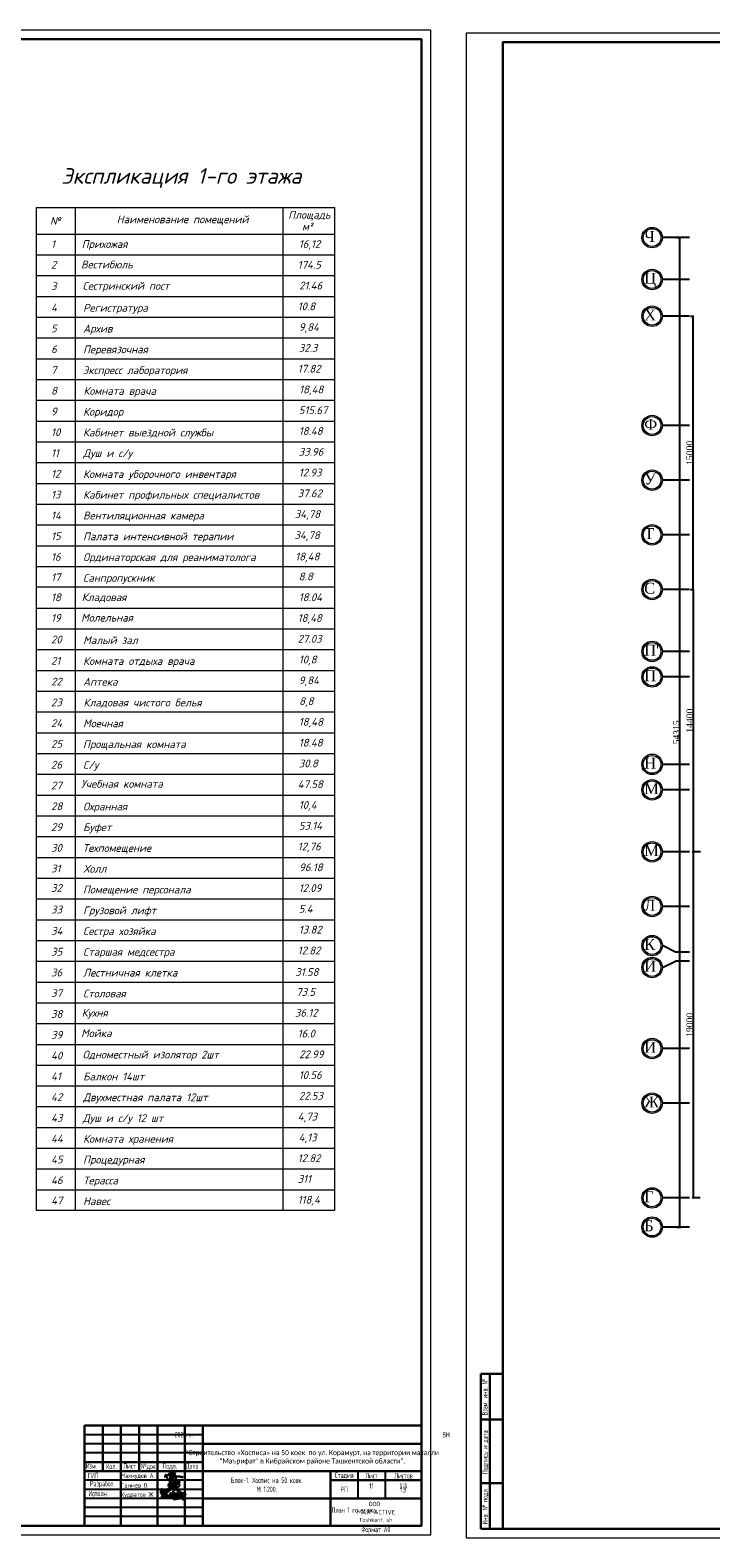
# Model space of a CAD drawing. Header units: millimetres. Extents: x 42471 to 951304, y -405702 to -322821.
# Tile 13 of 37: x 218951 to 256296, y -405585 to -322821. Entities that reach past the tile are written whole.
import ezdxf
from ezdxf.enums import TextEntityAlignment as Align

# ---------------------------------------------------------------- set-up
doc = ezdxf.new("R2010")
doc.units = ezdxf.units.MM
doc.layers.add('_Текст', color=7, linetype='Continuous')
doc.layers.add('os', color=3, linetype='Continuous')
doc.layers.add('ТХ. штамп', color=7, linetype='Continuous', lineweight=25)
doc.layers.add('ЭМ', color=240, linetype='Continuous', lineweight=20)
doc.styles.add('COMPLEX', font='isocpeur.ttf')
doc.styles.add('SPDS', font='spds.shx', dxfattribs={"width": 0.8, "height": 250})
doc.styles.add('SPDS1', font='spds.shx', dxfattribs={"width": 0.8})
doc.styles.get("Standard").update_dxf_attribs({"font": 'times.ttf'})
doc.styles.add('style Ecuper', font='isocpeui.ttf', dxfattribs={"height": 220})
doc.styles.add('style1', font='times.ttf')
doc.styles.add('ГОСТ 300', font='isocpeui.ttf', dxfattribs={"height": 250})
doc.dimstyles.new('ISO-25', dxfattribs={"dimtxt": 350, "dimasz": 100, "dimexe": 50, "dimexo": 50, "dimgap": 10, "dimtad": 1, "dimdec": 0, "dimtxsty": 'Standard', "dimblk": 'ARCHTICK', "dimcen": 20, "dimclrd": 1, "dimclre": 1, "dimadec": 0, "dimazin": 0, "dimtfac": 1, "dimtdec": 0, "dimtmove": 0, "dimatfit": 3, "dimldrblk": 'ARCHTICK', "dimfxl": 1, "dimarcsym": 0})

# ---------------------------------------------------------------- blocks, each defined once
blk = doc.blocks.new('_ArchTick')
at = {"color": 0, "linetype": 'ByBlock', "const_width": 0.15}
blk.add_lwpolyline([(-0.5, -0.5), (0.5, 0.5)], dxfattribs=at)
blk = doc.blocks.new('*D1744')
at = {"color": 1, "lineweight": -2, "transparency": 16777216}
for p, q in [((255172, -338525), (255370, -338525)), ((255320, -353525), (255320, -338525)), ((255172, -353525), (255370, -353525))]:
    blk.add_line(p, q, dxfattribs=at)
at = {"layer": 'Defpoints', "color": 0, "lineweight": 25, "transparency": 16777216}
for p in [(255122, -338525), (255320, -338525), (255122, -353525)]:
    blk.add_point(p, dxfattribs=at)
at = {"color": 1, "lineweight": -2, "transparency": 16777216, "xscale": 100, "yscale": 100, "zscale": 100}
for p, rotation in [((255320, -338525), 90), ((255320, -353525), 270)]:
    blk.add_blockref('_ArchTick', p, dxfattribs=dict(at, rotation=rotation))
at = {"color": 0, "transparency": 16777216, "insert": (255132, -346025), "char_height": 350, "attachment_point": 5, "rotation": 90}
blk.add_mtext('15000', dxfattribs=at)
blk = doc.blocks.new('*D1745')
at = {"color": 1, "lineweight": -2, "transparency": 16777216}
for p, q in [((255172, -353525), (255370, -353525)), ((255320, -353525), (255320, -367925)), ((255733, -367925), (255270, -367925))]:
    blk.add_line(p, q, dxfattribs=at)
at = {"layer": 'Defpoints', "color": 0, "lineweight": 25, "transparency": 16777216}
for p in [(255122, -353525), (255320, -367925), (255783, -367925)]:
    blk.add_point(p, dxfattribs=at)
at = {"color": 1, "lineweight": -2, "transparency": 16777216, "xscale": 100, "yscale": 100, "zscale": 100}
for p, rotation in [((255320, -353525), 90), ((255320, -367925), 270)]:
    blk.add_blockref('_ArchTick', p, dxfattribs=dict(at, rotation=rotation))
at = {"color": 0, "transparency": 16777216, "insert": (255132, -360725), "char_height": 350, "attachment_point": 5, "rotation": 90}
blk.add_mtext('14400', dxfattribs=at)
blk = doc.blocks.new('*D1746')
at = {"color": 1, "lineweight": -2, "transparency": 16777216}
for p, q in [((255733, -367925), (255270, -367925)), ((255320, -367925), (255320, -386925)), ((255709, -386925), (255270, -386925))]:
    blk.add_line(p, q, dxfattribs=at)
at = {"layer": 'Defpoints', "color": 0, "lineweight": 25, "transparency": 16777216}
for p in [(255783, -367925), (255320, -386925), (255759, -386925)]:
    blk.add_point(p, dxfattribs=at)
at = {"color": 1, "lineweight": -2, "transparency": 16777216, "xscale": 100, "yscale": 100, "zscale": 100}
for p, rotation in [((255320, -367925), 90), ((255320, -386925), 270)]:
    blk.add_blockref('_ArchTick', p, dxfattribs=dict(at, rotation=rotation))
at = {"color": 0, "transparency": 16777216, "insert": (255132, -377425), "char_height": 350, "attachment_point": 5, "rotation": 90}
blk.add_mtext('19000', dxfattribs=at)
blk = doc.blocks.new('*D1747')
at = {"color": 1, "lineweight": -2, "transparency": 16777216}
for p, q in [((254429, -334210), (254647, -334210)), ((254597, -388525), (254597, -334210)), ((254429, -388525), (254647, -388525))]:
    blk.add_line(p, q, dxfattribs=at)
at = {"layer": 'Defpoints', "color": 0, "lineweight": 25, "transparency": 16777216}
for p in [(254379, -334210), (254597, -334210), (254379, -388525)]:
    blk.add_point(p, dxfattribs=at)
at = {"color": 1, "lineweight": -2, "transparency": 16777216, "xscale": 100, "yscale": 100, "zscale": 100}
for p, rotation in [((254597, -334210), 90), ((254597, -388525), 270)]:
    blk.add_blockref('_ArchTick', p, dxfattribs=dict(at, rotation=rotation))
at = {"color": 0, "transparency": 16777216, "insert": (254409, -361368), "char_height": 350, "attachment_point": 5, "rotation": 90}
blk.add_mtext('54315', dxfattribs=at)
blk = doc.blocks.new('A$C4c4061ee')
at = {"color": 184, "lineweight": 30}
blk.add_spline([(-39.7, -7.1), (-36.8, 4), (-34, 7.9), (-31.2, -0.1), (-24.1, -16.2), (-16.7, -23.5), (-13.9, -23.5), (-12.5, -17.9), (-12.5, 12.7), (-8.3, 24.8), (-4.4, 27), (-3.4, 21.4), (-5.7, 12.9), (-4.4, 8), (-4.4, -10), (-2, -12.6), (3.3, -10), (9.6, 6.1), (12.6, 19.5), (7.6, 28.9), (4.7, 26.6), (2.4, 16.6), (1.1, -1.2), (2.9, -14.2), (6.8, -24.8), (10.9, -24.8), (15, -21.3), (16.5, -17.2), (16.5, -9.9), (12, 2), (5.9, 7.4), (-2.7, 10.3), (-10, 12.1), (-17, 12.1), (-21.5, 11.2), (-22.5, 7.7), (-20, 5.4), (-14, 3.7), (-0.7, 1.8), (11, 0.5), (22.2, -1.2), (37.6, -2.6), (43.5, -3.6), (49.3, -4.5), (54.9, -6.4)], degree=3, dxfattribs=at)
blk = doc.blocks.new('Odil Ganiyev')
at = {"color": 184, "lineweight": 30}
for points, knots in [([(278093, -189111), (278063, -189124), (277979, -189180), (277976, -189469), (278121, -189357), (278159, -189260), (278167, -189222)], [0, 0, 0, 0, 84.0196501, 319.3343003, 434.0069741, 519.963926, 519.963926, 519.963926, 519.963926]), ([(278167, -189222), (278181, -189151), (278171, -189084), (278111, -189103), (278093, -189111)], [526.8260919, 526.8260919, 526.8260919, 526.8260919, 665.5590851, 706.3961258, 706.3961258, 706.3961258, 706.3961258]), ([(278396, -189316), (278466, -189243), (278495, -189145), (278487, -189009), (278378, -188944), (278332, -188998), (278319, -189020), (278305, -189050), (278280, -189134), (278300, -189288), (278388, -189386)], [0, 0, 0, 0, 210.3316615, 341.5442092, 437.9935387, 521.2099933, 521.2099933, 521.2099933, 602.6433944, 823.0151487, 823.0151487, 823.0151487, 823.0151487]), ([(278617, -189118), (278680, -189058), (278780, -189127), (278817, -189262), (278675, -189400), (278595, -189412), (278531, -189410)], [498.2112386, 498.2112386, 498.2112386, 498.2112386, 560.9624335, 628.5608441, 789.1848952, 992.2030793, 992.2030793, 992.2030793, 992.2030793]), ([(278604, -188939), (278630, -188908), (278658, -188890), (278746, -188897), (278776, -188980), (278743, -189054), (278691, -189101), (278617, -189118)], [0, 0, 0, 0, 59.3016868, 137.8344496, 232.6714706, 306.9556541, 371.4434607, 371.4434607, 371.4434607, 371.4434607])]:
    blk.add_open_spline(points, degree=3, knots=knots, dxfattribs=at)
for points in [[(278174, -189155), (278173, -189633), (278135, -189699), (278036, -189702), (278008, -189605), (278074, -189469), (278128, -189405), (278218, -189288)], [(278009, -189095), (278081, -189029), (278139, -189055), (278204, -188993)], [(278213, -189509), (278316, -189388), (278340, -189483), (278421, -189425), (278521, -189382)], [(278218, -189288), (278220, -189298), (278251, -189229), (278258, -189294), (278315, -189206), (278295, -189231), (278320, -189288), (278380, -189198), (278355, -189239), (278384, -189286), (278449, -189192), (278428, -189223), (278438, -189281), (278515, -189197), (278494, -189208), (278505, -189282), (278604, -188932), (278563, -189514)]]:
    blk.add_spline(points, degree=3, dxfattribs=at)
blk = doc.blocks.new('A$C77aec0c1')
at = {"color": 184, "lineweight": 30}
for points in [[(-78.4, 25.2), (-78.4, 19.8), (-80.1, 15.4), (-82.7, 15.2), (-85.9, 18.3), (-87.6, 24.6), (-87.6, 33.5), (-85.8, 41.5), (-83.2, 44.9), (-79.5, 45.3), (-74.8, 37.3), (-71.4, 24), (-70.3, 12.8), (-70.6, 1.9), (-72.5, -8.2), (-74.5, -11.9), (-76.7, -12.4), (-79.3, -9.8), (-81.1, -2.5), (-80.5, 2.8), (-78.6, 6.3), (-76.3, 8.1), (-74.2, 8.6)], [(-70.3, 8.8), (-64.2, 15.4), (-63.4, 26), (-64.7, 36.5), (-65.8, 41.1), (-66, 40.4), (-65.4, 38.6), (-63.9, 30.6), (-63.4, 26), (-62.4, 17.4), (-61.3, 7.7), (-60.5, -1.3), (-59.7, -9.1), (-59.2, -11.6), (-59.5, -10.3), (-59.8, -8.8), (-61, 4.4), (-61.6, 9.7), (-62.2, 15.2), (-62.4, 16.8), (-60.5, 15), (-58.2, 15.7), (-56.6, 21.2), (-56.7, 31.2), (-55.8, 37.1), (-53.2, 40), (-50, 39.7), (-45.9, 34.7), (-45.4, 29.7), (-46.3, 25.7), (-48.8, 25), (-50.3, 25.3)], [(-56.6, 20.3), (-55.7, 12.4), (-53.4, 2), (-50.9, -4.5), (-47.7, -7.4), (-43.4, -8.2), (-40.2, -6.5), (-38.7, -1.4), (-39.6, 2.9), (-41.5, 6), (-44.2, 7.7), (-47, 7.2), (-47.6, 5.7)], [(-30.4, 1), (-29.8, 17.4), (-28.4, 20.1), (-25.6, 19.9), (-20.5, 13.6), (-18.9, 4.6), (-17.5, -7.1), (-18.5, -11.1), (-21.9, -11.5), (-24, -7.9), (-23.3, -0.6), (-20.4, 7.3), (-17, 14), (-13.9, 18.7), (-9.6, 18.3), (-6.3, 10.9), (-5, -2.4), (-5, -8.8), (-9, -10.1), (-12.3, -6.5), (-11.2, 0.2), (-8.3, 6.3), (-6.9, 12.8), (-4.7, 17.9), (-0.2, 20.5), (4.2, 17.9), (6, 9.7), (7.1, 1), (7.6, -6.8), (4.7, -8.8), (0.1, -8.1), (-0.1, -1.4), (3.2, 6.9), (7.8, 15.8), (10.6, 19.9), (16, 19.6), (19.3, 13.2), (20.4, 0.9), (19.5, -6.1), (16.8, -9.2), (13.6, -8.5), (11.7, -1), (15.1, 6.9), (19.9, 14.2), (24.4, 19.9), (31, 21.1), (35, 14.6), (36.2, 0.9), (34.1, -5.6), (29.3, -6.4), (26.9, -3.5), (30.5, 6.3), (35.4, 12.4), (39.7, 19.3), (40.4, 25.2), (40.7, 24.3), (43.9, -4.9), (43.8, -3.9), (42.9, 9.7), (43.1, 12.5), (45.5, 16.5), (50.4, 21.1), (52.2, 22.2), (51.2, 21.8)], [(-10.4, 26.1), (-11.3, 30.7), (-5.9, 37.4), (1.2, 43.5), (6.2, 44.3), (10.3, 42.2), (12.4, 38), (15, 34.5), (18.4, 33), (24.9, 33.5), (29.4, 34.6), (33.6, 34.4), (35.1, 34)], [(42.9, 10.8), (45.1, 7.7), (48.3, 5.7), (51.7, 3.7), (54.9, -0.4), (57.8, -5.8), (58.9, -10.7), (58.5, -15.5), (56.8, -17.9), (52, -18.5), (48.4, -18.1), (46.1, -15.6), (45.8, -12.6), (48.1, -9.4), (51.1, -6.3), (54.5, -2.6), (57.9, 1), (62.2, 6.3), (66.5, 12.8), (69.8, 17.8)], [(-11.8, -17.3), (-2.7, -17.5), (7.9, -15.9), (17.6, -14.8), (25.1, -13.1), (30.9, -13.1)]]:
    blk.add_spline(points, degree=3, dxfattribs=at)
blk = doc.blocks.new('124343576765846544')
at = {"color": 7, "lineweight": 25, "ltscale": 100}
for p in [(526998, 459414), (521998, 457914)]:
    blk.add_line(p, (526998, 457914), dxfattribs=at)
at = {"layer": '_Текст', "color": 7, "lineweight": 30}
for p, q in [((526998, 463414), (508498, 463414)), ((509498, 463414), (509498, 460914)), ((510498, 463414), (510498, 457914)), ((511498, 463414), (511498, 460914)), ((512498, 463414), (512498, 457914)), ((513998, 463414), (513998, 457914)), ((514998, 463414), (514998, 457914)), ((526998, 462414), (514998, 462414)), ((514998, 461414), (508498, 461414)), ((526998, 460914), (508498, 460914)), ((521998, 460914), (521998, 457914)), ((526998, 460414), (521998, 460414)), ((526998, 459414), (514998, 459414))]:
    blk.add_line(p, q, dxfattribs=at)
at = {"layer": '_Текст', "color": 7, "linetype": 'ByBlock', "lineweight": 30}
blk.add_line((508498, 463414), (508498, 457914), dxfattribs=at)
at = {"layer": '_Текст', "color": 7, "lineweight": 25}
for p, q in [((514998, 462914), (508498, 462914)), ((514998, 462414), (508498, 462414)), ((514998, 461914), (508498, 461914)), ((514998, 460414), (508498, 460414)), ((523498, 460914), (523498, 459414)), ((524998, 460914), (524998, 459414)), ((514998, 459914), (508498, 459914)), ((514998, 459414), (508498, 459414)), ((514998, 458914), (508498, 458914)), ((514998, 458414), (508498, 458414))]:
    blk.add_line(p, q, dxfattribs=at)
at = {"layer": '_Текст', "color": 7, "linetype": 'ByBlock', "lineweight": 30}
blk.add_lwpolyline([(526998, 463414), (526998, 457914), (508498, 457914)], dxfattribs=at)
for name, p, xscale, yscale, zscale in [('A$C4c4061ee', (513334, 460638), 10.45975922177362, 10.45975922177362, 10.45975922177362), ('A$C77aec0c1', (513463, 459525), 8.776011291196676, 8.776011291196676, 8.776011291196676)]:
    blk.add_blockref(name, p, dxfattribs=dict(xscale=xscale, yscale=yscale, zscale=zscale))
at = {"xscale": 0.7326778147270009, "yscale": 0.7326778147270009, "zscale": 0.7326778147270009, "rotation": 351.5695638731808}
blk.add_blockref('Odil Ganiyev', (331974, 627214), dxfattribs=at)
at = {"lineweight": 25, "insert": (523109, 459232), "char_height": 243.53, "width": 2498.43, "attachment_point": 1, "line_spacing_factor": 1.104144, "style": 'COMPLEX'}
blk.add_mtext('\\pi981.33019;ООО \\P\\pi348.14792;MAX ACTIVE \\P\\pi453.55158;{\\H0.84862x;Toshkent. sh}', dxfattribs=at)
at = {"layer": '_Текст', "color": 7, "lineweight": 25, "style": 'SPDS1', "width": 0.8}
for s, p in [('Изм.', (508560, 461043)), ('Кол.', (509690, 461022)), ('Лист', (510622, 461043)), ('№док', (511595, 461027)), ('Подп.', (512782, 461043)), ('Дата', (514053, 461043))]:
    blk.add_text(s, height=300, dxfattribs=at).set_placement(p)
at = {"layer": '_Текст', "color": 7, "lineweight": 25, "style": 'SPDS1'}
for s, p in [('Махмудов А.', (510499, 460538)), ('Ганиев О.', (510507, 460012)), ('Кудратов Ж', (510499, 459505))]:
    blk.add_text(s, height=250, dxfattribs=at).set_placement(p)
at = {"layer": '_Текст', "color": 7, "style": 'SPDS1'}
blk.add_text('13', height=300, dxfattribs=at).set_placement((525980, 459901), align=Align.MIDDLE_CENTER)
at = {"layer": '_Текст', "color": 7, "char_height": 300, "attachment_point": 5}
for s, insert, width, style in [('2026 г.                                                                                            ВН', (520998, 462914), 12000, 'SPDS1'), ('{\\fCalibri|b0|i0|c204|p34;\\H0.91667x;\\C256;"Строительство «Хосписа» на 50 коек  по ул. Корамурт, на территории махалли "Маърифат" в Кибрайском районе Ташкентской области".\\H1.30253x; }', (520998, 461664), 12000, 'SPDS'), ('Блок-1. Хоспис на 50 коек.\\PМ 1:200.', (518498, 460164), 7000, 'SPDS'), ('Стадия', (522748, 460664), 1500, 'SPDS1'), ('Лист', (524248, 460664), 1500, 'SPDS1'), ('Листов', (525998, 460664), 1500, 'SPDS1'), ('РП', (522748, 459914), 1500, 'SPDS1')]:
    blk.add_mtext(s, dxfattribs=dict(at, insert=insert, width=width, style=style))
at = {"layer": '_Текст', "color": 7, "lineweight": 25, "char_height": 300, "width": 2423.39, "attachment_point": 5, "style": 'SPDS1'}
for s, insert in [('Разработ.', (509480, 460186)), ('ГИП', (508981, 460668)), ('Исполн.', (509258, 459686))]:
    blk.add_mtext(s, dxfattribs=dict(at, insert=insert))
blk = doc.blocks.new('1231234431252433')
at = {"color": 0, "linetype": 'Continuous', "lineweight": 30}
for p, q in [((394342, 193022), (412842, 193022)), ((394342, 187522), (394342, 193022))]:
    blk.add_line(p, q, dxfattribs=at)
at = {"layer": 'ЭМ', "color": 0, "lineweight": 30, "ltscale": 0.5}
for p, q in [((289242, 196022), (288042, 196022)), ((288042, 187522), (288042, 196022)), ((288542, 187522), (288542, 196022)), ((289242, 193522), (288042, 193522)), ((289242, 190022), (288042, 190022)), ((289242, 187522), (288042, 187522))]:
    blk.add_line(p, q, dxfattribs=at)
at = {"layer": 'ЭМ', "color": 0, "lineweight": 20, "ltscale": 0.5}
blk.add_lwpolyline([(287242, 187022), (413342, 187022), (413342, 269622), (287242, 269622)], close=True, dxfattribs=at)
at = {"layer": 'ЭМ', "color": 0, "lineweight": 30, "ltscale": 0.5}
blk.add_lwpolyline([(289242, 187522), (412842, 187522), (412842, 269122), (289242, 269122)], close=True, dxfattribs=at)
at = {"layer": 'ЭМ', "color": 0, "lineweight": 25, "ltscale": 100, "char_height": 300, "attachment_point": 2, "rotation": 90, "style": 'SPDS'}
for s, insert, width in [('Взам. инв. №', (288114, 194750), 3195.67), ('Подпись и дата', (288117, 191724), 4339.48), ('Инв. № подл.', (288117, 188754), 4141.5)]:
    blk.add_mtext(s, dxfattribs=dict(at, insert=insert, width=width))

msp = doc.modelspace()

# ---------------------------------------------------------------- linework, layer by layer
at = {"color": 0, "lineweight": 9}
for p, q in [((219278.881, -332557.333), (219278.881, -369369.883)), ((219278.881, -332557.333), (235673.281, -332557.333)), ((221417.281, -332557.333), (221417.281, -369369.883)), ((232822.081, -332557.333), (232822.081, -369369.883)), ((235673.281, -369369.883), (235673.281, -332557.333)), ((219278.881, -334015.003), (235673.281, -334015.003)), ((219278.881, -335155.483), (235673.281, -335155.483)), ((219278.881, -336295.963), (235673.281, -336295.963)), ((219278.881, -337436.443), (235673.281, -337436.443)), ((219278.881, -338576.923), (235673.281, -338576.923)), ((219278.881, -339717.403), (235673.281, -339717.403)), ((219278.881, -340857.883), (235673.281, -340857.883)), ((219278.881, -341998.363), (235673.281, -341998.363)), ((219278.881, -343138.843), (235673.281, -343138.843)), ((219278.881, -344279.323), (235673.281, -344279.323)), ((219278.881, -345419.803), (235673.281, -345419.803)), ((219278.881, -346560.283), (235673.281, -346560.283)), ((219278.881, -347700.763), (235673.281, -347700.763)), ((219278.881, -348841.243), (235673.281, -348841.243)), ((219278.881, -349981.723), (235673.281, -349981.723)), ((219278.881, -351122.203), (235673.281, -351122.203)), ((219278.881, -352262.683), (235673.281, -352262.683)), ((219278.881, -353380.477), (235673.281, -353380.477)), ((219278.881, -353380.477), (235673.281, -353380.477)), ((219278.881, -354543.643), (235673.281, -354543.643)), ((219278.881, -355684.123), (235673.281, -355684.123)), ((219278.881, -356824.603), (235673.281, -356824.603)), ((219278.881, -357965.083), (235673.281, -357965.083)), ((219278.881, -359105.563), (235673.281, -359105.563)), ((219278.881, -360246.043), (235673.281, -360246.043)), ((219278.881, -361386.523), (235673.281, -361386.523)), ((219278.881, -362527.003), (235673.281, -362527.003)), ((219278.881, -363667.483), (235673.281, -363667.483)), ((219278.881, -364807.963), (235673.281, -364807.963)), ((219278.881, -365948.443), (235673.281, -365948.443)), ((219278.881, -367088.923), (235673.281, -367088.923)), ((219278.881, -368229.403), (235673.281, -368229.403)), ((219278.881, -369369.883), (219278.881, -387594.877)), ((219278.881, -369369.883), (235673.281, -369369.883)), ((219278.881, -369369.883), (235673.281, -369369.883)), ((221417.281, -369369.883), (221417.281, -387594.877)), ((232822.081, -369369.883), (232822.081, -387594.877)), ((235673.281, -387594.877), (235673.281, -369369.883)), ((219278.881, -370510.363), (235673.281, -370510.363)), ((219278.881, -371650.843), (235673.281, -371650.843)), ((219278.881, -372791.323), (235673.281, -372791.323)), ((219278.881, -373931.803), (235673.281, -373931.803)), ((219278.881, -375072.283), (235673.281, -375072.283)), ((219278.881, -376212.763), (235673.281, -376212.763)), ((219278.881, -377353.243), (235673.281, -377353.243)), ((219278.881, -378493.723), (235673.281, -378493.723)), ((219278.881, -379634.203), (235673.281, -379634.203)), ((219278.881, -380774.683), (235673.281, -380774.683)), ((219278.881, -381915.163), (235673.281, -381915.163)), ((219278.881, -383055.643), (235673.281, -383055.643)), ((219278.881, -384196.123), (235673.281, -384196.123)), ((219278.881, -385336.603), (235673.281, -385336.603)), ((219278.881, -386477.083), (235673.281, -386477.083)), ((219278.881, -387594.877), (235673.281, -387594.877)), ((219278.881, -387594.877), (235673.281, -387594.877))]:
    msp.add_line(p, q, dxfattribs=at)
at = {"layer": 'os', "color": 0}
for p, q in [((255121.838, -334210.358), (253635.936, -334210.358)), ((255121.838, -336510.358), (253635.936, -336510.358)), ((255121.838, -338525.358), (253635.936, -338525.358)), ((255121.838, -344525.358), (253635.936, -344525.358)), ((255121.838, -347525.358), (253635.936, -347525.358)), ((255121.838, -350525.358), (253635.936, -350525.358)), ((255121.838, -353525.358), (253635.936, -353525.358)), ((255121.838, -356925.358), (253635.936, -356925.358)), ((255121.838, -358325.358), (253635.936, -358325.358)), ((255121.838, -363125.358), (253635.936, -363125.358)), ((255121.838, -364525.358), (253635.936, -364525.358)), ((255121.838, -367925.358), (253635.936, -367925.358)), ((255121.838, -370925.358), (253635.936, -370925.358)), ((255121.838, -373425.358), (254356.685, -373425.358)), ((255121.838, -373925.358), (254356.685, -373925.358)), ((255121.838, -378725.358), (253635.936, -378725.358)), ((255121.838, -381725.358), (253635.936, -381725.358)), ((255121.838, -386925.358), (253635.936, -386925.358)), ((255121.838, -388525.358), (253635.936, -388525.358))]:
    msp.add_line(p, q, dxfattribs=at)
for points in [[(254356.685, -373425.358), (253635.936, -373075.358)], [(253635.936, -374275.358), (254356.685, -373925.358)]]:
    msp.add_lwpolyline(points, dxfattribs=at)
at = {"layer": 'os', "color": 0, "lineweight": 0}
for centre, radius in [((253073.436, -334210.358), 562.5), ((253073.436, -334210.358), 487.5), ((253073.436, -336510.358), 562.5), ((253073.436, -336510.358), 487.5), ((253073.436, -338525.358), 562.5), ((253073.436, -338525.358), 487.5), ((253073.436, -344525.358), 562.5), ((253073.436, -344525.358), 487.5), ((253073.436, -347525.358), 562.5), ((253073.436, -347525.358), 487.5), ((253073.436, -350525.358), 562.5), ((253073.436, -350525.358), 487.5), ((253073.436, -353525.358), 562.5), ((253073.436, -353525.358), 487.5), ((253073.436, -356925.358), 562.5), ((253073.436, -356925.358), 487.5), ((253073.436, -358325.358), 562.5), ((253073.436, -358325.358), 487.5), ((253073.436, -363125.358), 562.5), ((253073.436, -363125.358), 487.5), ((253073.436, -364525.358), 562.5), ((253073.436, -364525.358), 487.5), ((253073.436, -367925.358), 562.5), ((253073.436, -367925.358), 487.5), ((253073.436, -370925.358), 562.5), ((253073.436, -370925.358), 487.5), ((253073.436, -373075.358), 562.5), ((253073.436, -373075.358), 487.5), ((253073.436, -374275.358), 562.5), ((253073.436, -374275.358), 487.5), ((253073.436, -378725.358), 562.5), ((253073.436, -378725.358), 487.5), ((253073.436, -381725.358), 562.5), ((253073.436, -381725.358), 487.5), ((253073.436, -386925.358), 562.5), ((253073.436, -386925.358), 487.5), ((253073.436, -388525.358), 562.5), ((253073.436, -388525.358), 487.5)]:
    msp.add_circle(centre, radius, dxfattribs=at)

# ---------------------------------------------------------------- block references
at = {"lineweight": 50}
for name, p in [('1231234431252433', (-172411.212, -592443.46)), ('1231234431252433', (-44363.359, -592606.512)), ('124343576765846544', (-443006.61, -862835.63)), ('124343576765846544', (-421006.61, -862835.63)), ('124343576765846544', (-286567.691, -862835.63))]:
    msp.add_blockref(name, p, dxfattribs=at)

# ---------------------------------------------------------------- texts
at = {"color": 7, "style": 'style Ecuper'}
msp.add_text('Экспликация 1-го этажа', height=855.36, dxfattribs=at).set_placement((220667.033, -331250.782))
at = {"style": 'ГОСТ 300'}
for s, p in [('№', (220040.235, -333507.368)), ('Наименование помещений', (223700.751, -333420.794)), ('Площадь', (233106.754, -333175.081)), ('м²', (233868.494, -333810.722)), ('1', (220098.307, -334781.974)), ('Прихожая', (221779.671, -334776.313)), ('16,12', (233689.178, -334776.313)), ('2', (220098.307, -335912.357)), ('Вестибюль', (221745.829, -335898.973)), ('174.5', (233629.238, -335916.793)), ('3', (220098.307, -337094.537)), ('Сестринский пост', (221829.699, -337073.715)), ('21.46', (233708.294, -337057.273)), ('4', (220098.307, -338267.265)), ('Регистратура', (221855.748, -338278.37)), ('10.8', (233629.238, -338197.753)), ('5', (220098.307, -339407.745)), ('Архив', (221855.748, -339418.85)), ('9,84', (233689.178, -339338.233)), ('6', (220098.307, -340548.225)), ('Перевязочная', (221855.748, -340559.33)), ('32.3', (233689.178, -340478.713)), ('7', (220098.307, -341688.705)), ('Экспресс лаборатория', (221835.336, -341699.81)), ('17.82', (233629.238, -341619.193)), ('8', (220098.307, -342829.185)), ('Комната врача', (221872.92, -342840.29)), ('18,48', (233708.294, -342759.673)), ('515.67', (233688.53, -343900.153)), ('9', (220098.307, -343969.665)), ('Коридор', (221855.748, -343980.77)), ('10', (220098.307, -345110.145)), ('Кабинет выездной службы', (221849.592, -345121.25)), ('18.48', (233688.53, -345040.633)), ('11', (220098.307, -346250.625)), ('Душ и с/у', (221855.748, -346261.73)), ('33.96', (233685.29, -346181.113)), ('12', (220098.307, -347391.105)), ('Комната уборочного инвентаря', (221855.424, -347402.21)), ('12.93', (233689.178, -347321.593)), ('13', (220098.307, -348531.585)), ('Кабинет профильных специалистов', (221855.424, -348542.69)), ('37.62', (233629.238, -348462.073)), ('14', (220098.307, -349672.065)), ('Вентиляционная камера', (221855.748, -349683.17)), ('34,78', (233468.226, -349602.553)), ('15', (220098.307, -350812.545)), ('Палата интенсивной терапии', (221855.424, -350823.65)), ('34,78', (233449.11, -350758.143)), ('16', (220098.307, -351953.025)), ('Ординаторская для реаниматолога', (221855.748, -351964.13)), ('18,48', (233496.013, -351930.14)), ('17', (220098.307, -353070.819)), ('Санпропускник', (221855.1, -353104.61)), ('8.8', (233685.29, -353023.993)), ('18', (220098.307, -354170.134)), ('Кладовая', (221779.671, -354164.473)), ('18.04', (233689.178, -354164.473)), ('19', (220098.307, -355300.517)), ('Молельная', (221745.829, -355287.133)), ('18,48', (233629.238, -355304.953)), ('20', (220098.307, -356482.697)), ('Малый зал', (221855.748, -356526.05)), ('27.03', (233629.238, -356445.433)), ('21', (220098.307, -357655.425)), ('Комната отдыха врача', (221855.748, -357666.53)), ('10,8', (233689.178, -357585.913)), ('22', (220098.307, -358795.905)), ('9,84', (233689.178, -358726.393)), ('Аптека', (221855.748, -358807.01)), ('23', (220098.307, -359936.385)), ('Кладовая чистого белья', (221872.92, -359947.49)), ('8,8', (233708.294, -359866.873)), ('24', (220098.307, -361076.865)), ('Моечная', (221855.748, -361087.97)), ('18,48', (233688.53, -361007.353)), ('25', (220098.307, -362217.345)), ('Прощальная комната', (221849.592, -362228.45)), ('18.48', (233688.53, -362147.833)), ('26', (220098.307, -363357.825)), ('С/у', (221855.424, -363368.93)), ('30.8', (233689.178, -363288.313)), ('27', (220098.307, -364498.305)), ('Учебная комната', (221745.829, -364410.973)), ('47.58', (233629.238, -364428.793)), ('28', (220098.307, -365638.785)), ('Охранная', (221855.748, -365649.89)), ('10,4', (233689.178, -365569.273)), ('29', (220098.307, -366779.265)), ('Буфет', (221855.748, -366790.37)), ('53.14', (233689.178, -366709.753)), ('12,76', (233629.238, -367850.233)), ('30', (220098.307, -367919.745)), ('Техпомещение', (221835.336, -367930.85)), ('31', (220098.307, -369060.225)), ('Холл', (221872.92, -369071.33)), ('96.18', (233708.294, -368990.713)), ('32', (220098.307, -370126.757)), ('Помещение персонала', (221849.592, -370211.81)), ('12.09', (233688.53, -370131.193)), ('33', (220098.307, -371308.937)), ('Грузовой лифт', (221855.748, -371352.29)), ('5.4', (233685.29, -371271.673)), ('34', (220098.307, -372481.665)), ('Сестра хозяйка', (221855.424, -372492.77)), ('13.82', (233689.178, -372412.153)), ('35', (220098.307, -373622.145)), ('Старшая медсестра', (221855.424, -373633.25)), ('12.82', (233629.238, -373552.633)), ('36', (220098.307, -374762.625)), ('Лестничная клетка', (221855.748, -374773.73)), ('31.58', (233496.013, -374739.74)), ('37', (220098.307, -375903.105)), ('Столовая', (221855.1, -375914.21)), ('73.5', (233545.652, -375833.593)), ('Кухня', (221779.671, -376974.073)), ('36.12', (233478.574, -376974.073)), ('38', (220098.307, -377043.585)), ('39', (220098.307, -378184.065)), ('Мойка', (221745.829, -378096.733)), ('16.0', (233629.238, -378114.553)), ('40', (220098.307, -379324.545)), ('Одноместный изолятор 2шт', (221829.699, -379271.475)), ('22.99', (233708.294, -379255.033)), ('41', (220098.307, -380465.025)), ('Балкон 14шт', (221855.748, -380476.13)), ('10.56', (233689.178, -380395.513)), ('42', (220098.307, -381605.505)), ('Двухместная палата 12шт', (221855.748, -381616.61)), ('22.53', (233689.178, -381535.993)), ('43', (220098.307, -382745.985)), ('Душ и с/у 12 шт', (221835.336, -382757.09)), ('4,73', (233629.238, -382676.473)), ('44', (220098.307, -383886.465)), ('Комната хранения', (221855.748, -383897.57)), ('4,13', (233685.29, -383816.953)), ('45', (220098.307, -385026.945)), ('Процедурная', (221855.424, -385038.05)), ('12.82', (233629.238, -384957.433)), ('311', (233629.238, -386097.913)), ('46', (220098.307, -386167.425)), ('Терасса', (221855.424, -386178.53)), ('47', (220098.307, -387285.219)), ('Навес', (221855.424, -387319.01)), ('118,4', (233629.238, -387238.393))]:
    msp.add_text(s, height=427.68, dxfattribs=at).set_placement(p)
at = {"ltscale": 50}
for s, p in [('Ч', (252638.256, -334443.975)), ('Ц', (252638.256, -336743.975)), ('Х', (252638.256, -338758.975)), ('Ф', (252638.256, -344758.975)), ('У', (252638.256, -347758.975)), ('Т', (252638.256, -350758.975)), ('С', (252638.256, -353758.975)), ("П'", (252638.256, -357158.975)), ('П', (252638.256, -358558.975)), ('Н', (252638.256, -363358.975)), ("М'", (252638.256, -364758.975)), ('М', (252638.256, -368158.975)), ('Л', (252638.256, -371158.975)), ('К', (252638.256, -373308.975)), ('Й', (252638.256, -374508.975)), ('И', (252638.256, -378958.975)), ('Ж', (252638.256, -381958.975)), ('Г', (252638.256, -387158.975)), ('Б', (252638.256, -388758.975))]:
    msp.add_text(s, height=600, dxfattribs=at).set_placement(p)
at = {"linetype": 'Continuous', "lineweight": 25, "style": 'style1'}
msp.add_text('13', height=300, dxfattribs=at).set_placement((239403.343, -402738.328), align=Align.MIDDLE_CENTER)
at = {"color": 1, "lineweight": 25, "ltscale": 100, "char_height": 300, "attachment_point": 5, "style": 'SPDS1'}
for s, insert, width in [('{\\C0;11}', (237680.408, -402738.328), 1500), ('{\\C0;План 1 го этажа. }', (236735.932, -404057.201), 11701.52423)]:
    msp.add_mtext(s, dxfattribs=dict(at, insert=insert, width=width))
at = {"layer": 'ТХ. штамп', "lineweight": 25, "insert": (237916.504, -405164.336), "char_height": 300, "width": 3000, "attachment_point": 5, "style": 'SPDS1'}
msp.add_mtext('Формат А0', dxfattribs=at)

# ---------------------------------------------------------------- dimensions: what is measured, and where the dimension line sits
for base, p1, p2, picture, middle in [((254596.732, -334210.358), (254378.887, -388525.358), (254378.887, -334210.358), '*D1747', (254408.704, -361367.858)), ((255320.469, -338525.358), (255121.838, -353525.358), (255121.838, -338525.358), '*D1744', (255132.441, -346025.358))]:
    dim = msp.add_linear_dim(base=base, p1=p1, p2=p2, angle=90, dimstyle='ISO-25')
    dim.commit()
    dim.dimension.update_dxf_attribs({"geometry": picture, "text_midpoint": middle})
for base, p1, p2, picture, middle in [((255320.469, -367925.358), (255121.838, -353525.358), (255783.41, -367925.358), '*D1745', (255132.441, -360725.358)), ((255320.469, -386925.358), (255783.41, -367925.358), (255759.254, -386925.358), '*D1746', (255131.936, -377425.358))]:
    dim = msp.add_linear_dim(base=base, p1=p1, p2=p2, angle=90, dimstyle='ISO-25', override={"dimtmove": 1})
    dim.commit()
    dim.dimension.update_dxf_attribs({"geometry": picture, "text_midpoint": middle})

doc.saveas('drawing.dxf')
